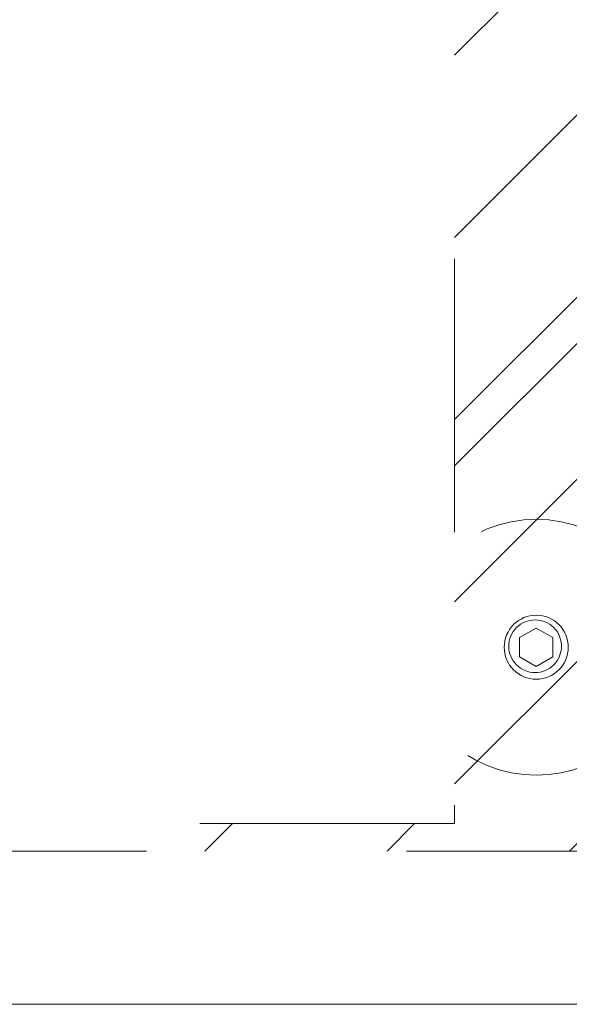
# Model space of a CAD drawing. Header units: inches. Extents: x -471 to -284, y -222 to 20.
# Tile 45 of 54: x -346.75 to -344.07, y 7.61 to 12.42. Entities that reach past the tile are written whole.
import ezdxf

# ---------------------------------------------------------------- set-up
doc = ezdxf.new("R2010")
doc.units = ezdxf.units.IN
doc.header["$LTSCALE"] = 32
doc.header["$MEASUREMENT"] = 0
doc.linetypes.add('Dash Style-1', pattern=[0.083328, 0.041656, -0.041672])
for name, color, linetype, lineweight in [('DashLine', 7, 'Dash Style-1', 13), ('DashLineFill', 7, 'Dash Style-1', 13), ('Drawing', 7, 'Continuous', 18), ('Metal-Black', 7, 'Continuous', 18), ('None', 7, 'Continuous', 18), ('SolidLine', 7, 'Continuous', 15), ('Wood_1-H', 7, 'Continuous', 13)]:
    doc.layers.add(name, color=color, linetype=linetype, lineweight=lineweight)

# ---------------------------------------------------------------- blocks, each defined once
blk = doc.blocks.new('1BP8DW-Leveler (2D)')
at = {"layer": 'DashLine', "flags": 128}
for points in [[(0.625, 0), (0.622, -0.0613), (0.613, -0.1219), (0.5981, -0.1814), (0.5774, -0.2392), (0.5512, -0.2946), (0.5197, -0.3472), (0.4831, -0.3965), (0.4419, -0.4419), (0.3965, -0.4831), (0.3472, -0.5197), (0.2946, -0.5512), (0.2392, -0.5774), (0.1814, -0.5981), (0.1219, -0.613), (0.0613, -0.622), (0, -0.625), (-0.0613, -0.622), (-0.1219, -0.613), (-0.1814, -0.5981), (-0.2392, -0.5774), (-0.2946, -0.5512), (-0.3472, -0.5197), (-0.3965, -0.4831), (-0.4419, -0.4419), (-0.4831, -0.3965), (-0.5197, -0.3472), (-0.5512, -0.2946), (-0.5774, -0.2392), (-0.5981, -0.1814), (-0.613, -0.1219), (-0.622, -0.0613), (-0.625, 0), (-0.622, 0.0613), (-0.613, 0.1219), (-0.5981, 0.1814), (-0.5774, 0.2392), (-0.5512, 0.2946), (-0.5197, 0.3472), (-0.4831, 0.3965), (-0.4419, 0.4419), (-0.3965, 0.4831), (-0.3472, 0.5197), (-0.2946, 0.5512), (-0.2392, 0.5774), (-0.1814, 0.5981), (-0.1219, 0.613), (-0.0613, 0.622), (0, 0.625), (0.0613, 0.622), (0.1219, 0.613), (0.1814, 0.5981), (0.2392, 0.5774), (0.2946, 0.5512), (0.3472, 0.5197), (0.3965, 0.4831), (0.4419, 0.4419), (0.4831, 0.3965), (0.5197, 0.3472), (0.5512, 0.2946), (0.5774, 0.2392), (0.5981, 0.1814), (0.613, 0.1219), (0.622, 0.0613)], [(0, 0.1562), (0.0153, 0.1555), (0.0305, 0.1532), (0.0454, 0.1495), (0.0598, 0.1444), (0.0737, 0.1378), (0.0868, 0.1299), (0.0991, 0.1208), (0.1105, 0.1105), (0.1208, 0.0991), (0.1299, 0.0868), (0.1378, 0.0737), (0.1444, 0.0598), (0.1495, 0.0454), (0.1532, 0.0305), (0.1555, 0.0153), (0.1562, 0), (0.1555, -0.0153), (0.1532, -0.0305), (0.1495, -0.0454), (0.1444, -0.0598), (0.1378, -0.0737), (0.1299, -0.0868), (0.1208, -0.0991), (0.1105, -0.1105), (0.0991, -0.1208), (0.0868, -0.1299), (0.0737, -0.1378), (0.0598, -0.1444), (0.0454, -0.1495), (0.0305, -0.1532), (0.0153, -0.1555), (0, -0.1562), (-0.0153, -0.1555), (-0.0305, -0.1532), (-0.0454, -0.1495), (-0.0598, -0.1444), (-0.0737, -0.1378), (-0.0868, -0.1299), (-0.0991, -0.1208), (-0.1105, -0.1105), (-0.1208, -0.0991), (-0.1299, -0.0868), (-0.1378, -0.0737), (-0.1444, -0.0598), (-0.1495, -0.0454), (-0.1532, -0.0305), (-0.1555, -0.0153), (-0.1562, 0), (-0.1555, 0.0153), (-0.1532, 0.0305), (-0.1495, 0.0454), (-0.1444, 0.0598), (-0.1378, 0.0737), (-0.1299, 0.0868), (-0.1208, 0.0991), (-0.1105, 0.1105), (-0.0991, 0.1208), (-0.0868, 0.1299), (-0.0737, 0.1378), (-0.0598, 0.1444), (-0.0454, 0.1495), (-0.0305, 0.1532), (-0.0153, 0.1555)], [(0, 0.0937), (-0.0812, 0.0469), (-0.0812, -0.0469), (0, -0.0938), (0.0812, -0.0469), (0.0812, 0.0469)]]:
    blk.add_lwpolyline(points, close=True, dxfattribs=at)
blk = doc.blocks.new('1BRPX8-Util_Bkt_Lg-F (2D)')
at = {"layer": 'DashLineFill', "linetype": 'Continuous', "lineweight": 13}
h = blk.add_hatch(dxfattribs=at)
h.set_pattern_fill('Steel', color=253, style=0, pattern_type=2)
h.set_pattern_definition([(45, (0, 0), (-1.613, 1.9357), []), (45, (-1.0608, 1.0608), (-0.472346, 0.41676), [])])
edge = h.paths.add_edge_path()
edge.add_line((-4.4685, 7.4055), (-3.1299, 7.4055))
edge.add_line((-3.1299, 7.4055), (-3.1299, -2.0118))
edge.add_line((-3.1299, -2.0118), (-4.4685, -2.0118))
edge.add_line((-4.4685, -2.0118), (-4.4685, -2.1457))
edge.add_line((-4.4685, -2.1457), (-2.4213, -2.1457))
edge.add_line((-2.4213, -2.1457), (-2.4213, -2.5236))
edge.add_arc((-2.3031, -2.5236), 0.1181, 180, 270)
edge.add_line((-2.3031, -2.6417), (2.3031, -2.6417))
edge.add_arc((2.3031, -2.5236), 0.1181, 270, 360)
edge.add_line((2.4213, -2.5236), (2.4213, -2.1457))
edge.add_line((2.4213, -2.1457), (4.4685, -2.1457))
edge.add_line((4.4685, -2.1457), (4.4685, -2.0118))
edge.add_line((4.4685, -2.0118), (3.1299, -2.0118))
edge.add_line((3.1299, -2.0118), (3.1299, 7.4055))
edge.add_line((3.1299, 7.4055), (4.4685, 7.4055))
edge.add_line((4.4685, 7.4055), (4.4685, 7.5394))
edge.add_line((4.4685, 7.5394), (2.4213, 7.5394))
edge.add_line((2.4213, 7.5394), (2.4213, 7.9173))
edge.add_arc((2.3031, 7.9173), 0.1181, 0, 90)
edge.add_line((2.3031, 8.0354), (-2.3031, 8.0354))
edge.add_arc((-2.3031, 7.9173), 0.1181, 90, 180)
edge.add_line((-2.4213, 7.9173), (-2.4213, 7.5394))
edge.add_line((-2.4213, 7.5394), (-4.4685, 7.5394))
edge.add_line((-4.4685, 7.5394), (-4.4685, 7.4055))
at = {"layer": 'DashLineFill', "flags": 128}
blk.add_lwpolyline([(-4.4685, 7.4055), (-3.1299, 7.4055), (-3.1299, -2.0118), (-4.4685, -2.0118), (-4.4685, -2.1457), (-2.4213, -2.1457), (-2.4213, -2.5236, 0.414214), (-2.3031, -2.6417), (2.3031, -2.6417, 0.414214), (2.4213, -2.5236), (2.4213, -2.1457), (4.4685, -2.1457), (4.4685, -2.0118), (3.1299, -2.0118), (3.1299, 7.4055), (4.4685, 7.4055), (4.4685, 7.5394), (2.4213, 7.5394), (2.4213, 7.9173, 0.414214), (2.3031, 8.0354), (-2.3031, 8.0354, 0.414214), (-2.4213, 7.9173), (-2.4213, 7.5394), (-4.4685, 7.5394)], format="xyb", close=True, dxfattribs=at)
at = {"layer": 'SolidLine', "flags": 128}
blk.add_lwpolyline([(-2.7362, -1.0172), (-2.7236, -1.0178), (-2.7112, -1.0196), (-2.6989, -1.0227), (-2.687, -1.027), (-2.6756, -1.0323), (-2.6648, -1.0388), (-2.6547, -1.0463), (-2.6454, -1.0548), (-2.6369, -1.0641), (-2.6294, -1.0743), (-2.6229, -1.0851), (-2.6175, -1.0965), (-2.6133, -1.1084), (-2.6102, -1.1206), (-2.6083, -1.1331), (-2.6077, -1.1457), (-2.6083, -1.1583), (-2.6102, -1.1707), (-2.6133, -1.183), (-2.6175, -1.1948), (-2.6229, -1.2062), (-2.6294, -1.2171), (-2.6369, -1.2272), (-2.6454, -1.2365), (-2.6547, -1.245), (-2.6648, -1.2525), (-2.6756, -1.259), (-2.687, -1.2644), (-2.6989, -1.2686), (-2.7112, -1.2717), (-2.7236, -1.2736), (-2.7362, -1.2742), (-2.7488, -1.2736), (-2.7613, -1.2717), (-2.7735, -1.2686), (-2.7854, -1.2644), (-2.7968, -1.259), (-2.8076, -1.2525), (-2.8177, -1.245), (-2.8271, -1.2365), (-2.8356, -1.2272), (-2.8431, -1.2171), (-2.8495, -1.2062), (-2.8549, -1.1948), (-2.8592, -1.183), (-2.8623, -1.1707), (-2.8641, -1.1583), (-2.8647, -1.1457), (-2.8641, -1.1331), (-2.8623, -1.1206), (-2.8592, -1.1084), (-2.8549, -1.0965), (-2.8495, -1.0851), (-2.8431, -1.0743), (-2.8356, -1.0641), (-2.8271, -1.0548), (-2.8177, -1.0463), (-2.8076, -1.0388), (-2.7968, -1.0323), (-2.7854, -1.027), (-2.7735, -1.0227), (-2.7613, -1.0196), (-2.7488, -1.0178)], close=True, dxfattribs=at)
at = {"layer": 'Metal-Black', "color": 7}
blk.add_blockref('1BP8DW-Leveler (2D)', (-2.7308, -1.1507), dxfattribs=at)
blk = doc.blocks.new('Group-56')
at = {"layer": 'DashLine', "flags": 128}
blk.add_lwpolyline([(54.3602, -10.4528), (71.2598, -10.4528), (71.2598, -11.2008), (54.3602, -11.2008)], close=True, dxfattribs=at)
at = {"layer": 'SolidLine', "flags": 128}
blk.add_lwpolyline([(0.7874, -0.7677), (71.2598, -0.7677), (71.2598, -11.2008), (0.7874, -11.2008)], close=True, dxfattribs=at)
at = {"layer": 'Wood_1-H', "color": 7}
blk.add_blockref('1BRPX8-Util_Bkt_Lg-F (2D)', (62.9921, -8.3071), dxfattribs=at)
blk = doc.blocks.new('Group-87')
at = {"layer": 'None'}
blk.add_blockref('Group-56', (0, 0), dxfattribs=at)
blk = doc.blocks.new('SL Credenza Desk (2D)')
at = {"layer": 'None'}
blk.add_blockref('Group-87', (0, 0), dxfattribs=at)
at = {"layer": 'Drawing', "color": 0, "flags": 1}
for tag in ['Tag', 'Catalog', 'Option1', 'Option2', 'Option3', 'Option4', 'Option5', 'Option6', 'Option7', 'Option8', 'Option9', 'Option10', 'Option11', 'Option12', 'Custom', 'FinishGroup', 'Discount', 'Item2', 'Item3', 'Item6', 'Item8', 'Item9', 'Item10', 'Item12', 'Item13', 'Item16', 'Item18', 'Item19', 'Item20', 'Item21', 'Item22', 'Item23', 'Item24', 'Item25', 'Item1', 'Item4', 'Item5', 'Item7', 'Item11', 'Item14', 'Item15', 'Item17']:
    blk.add_attdef(tag, (-44.9915, 3.3081), '', height=0.00709, dxfattribs=at)

msp = doc.modelspace()

# ---------------------------------------------------------------- block references
at = {"layer": 'Drawing'}
msp.add_blockref('SL Credenza Desk (2D)', (-404.4902, 18.815), dxfattribs=at)

doc.saveas('drawing.dxf')
